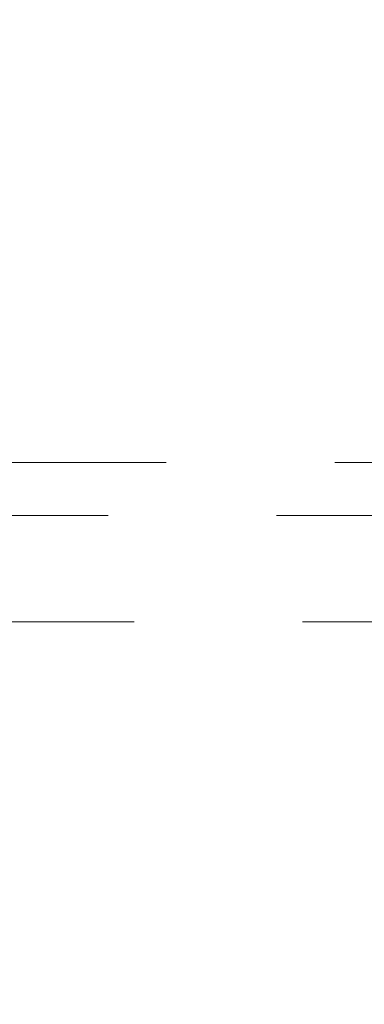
# Model space of a CAD drawing. Header units: millimetres. Extents: x 656 to 900, y 308 to 700.
# Tile 25 of 45: x 876.44 to 877.74, y 350.2 to 353.92. Entities that reach past the tile are written whole.
import ezdxf

# ---------------------------------------------------------------- set-up
doc = ezdxf.new("R2010")
doc.units = ezdxf.units.MM
doc.linetypes.add('HIDDEN', pattern=[1.905, 1.27, -0.635])

msp = doc.modelspace()

# ---------------------------------------------------------------- linework, layer by layer
at = {"color": 7, "linetype": 'HIDDEN', "lineweight": 18}
for p, q in [((871.9117, 352.2456), (878.1778, 352.2456)), ((878.6778, 352.0456), (871.4902, 352.0456)), ((878.7756, 351.6456), (870.78, 351.6456))]:
    msp.add_line(p, q, dxfattribs=at)
at = {"color": 7, "linetype": 'Continuous', "lineweight": 25}
msp.add_arc((874.7778, 330.8992), 25, 0, 83.67269, dxfattribs=at)
at = {"color": 7, "linetype": 'HIDDEN', "lineweight": 18}
msp.add_arc((874.7778, 330.8992), 24.6, 0, 87.43714, dxfattribs=at)

doc.saveas('drawing.dxf')
